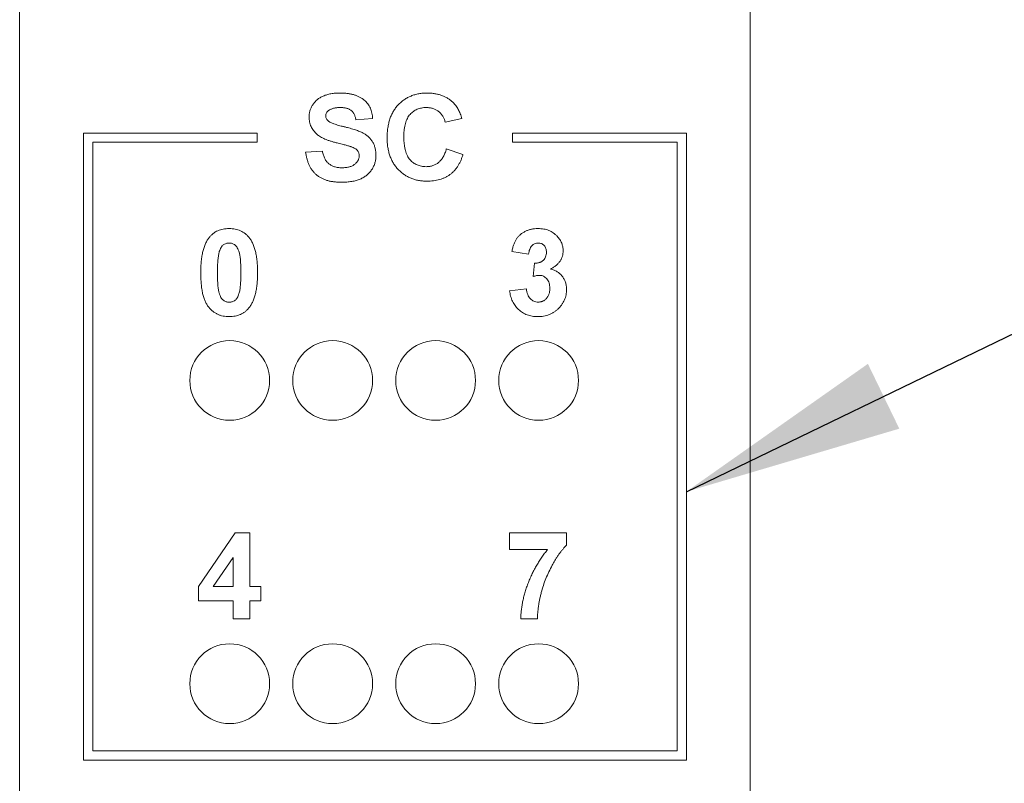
# Paper-space layout 'Sheet2' of a CAD drawing. Header units: inches. Extents: x 1 to 35, y 0.9 to 23.2.
# Tile 26 of 31: x 24.499 to 25.56, y 12.92 to 13.743. Entities that reach past the tile are written whole.
import ezdxf

# ---------------------------------------------------------------- set-up
doc = ezdxf.new("R2010")
doc.units = ezdxf.units.IN
doc.header["$MEASUREMENT"] = 0
doc.dimstyles.new('SLDDIMSTYLE13', dxfattribs={"dimtxt": 0, "dimasz": 0.23622, "dimexe": 0, "dimexo": 0.0625, "dimgap": 0, "dimtad": 0, "dimtih": 1, "dimtoh": 1, "dimdec": 0, "dimrnd": 1e-09, "dimzin": 0, "dimdsep": 46, "dimtxsty": 'Standard', "dimsah": 1, "dimcen": 0.09, "dimadec": 0, "dimazin": 0, "dimtfac": 0.23622, "dimtdec": 0, "dimtofl": 0, "dimtmove": 0, "dimatfit": 3, "dimfxl": 1, "dimfrac": 2, "dimtolj": 1, "dimtzin": 0, "dimarcsym": 0})

psp = doc.layouts.new('Sheet2')

# ---------------------------------------------------------------- linework, layer by layer
at = {"color": 7, "linetype": 'Continuous', "lineweight": 0}
for p, q in [((24.499, 17.5528), (24.499, 8.2851)), ((25.2864, 8.2851), (25.2864, 17.5528)), ((24.8795, 13.6363), (24.8615, 13.6351)), ((24.9757, 13.6363), (24.9577, 13.6326)), ((24.7552, 13.6208), (24.5677, 13.6208)), ((24.5677, 13.6208), (24.5677, 12.9446)), ((24.7552, 13.6108), (24.7552, 13.6208)), ((25.2177, 13.6208), (25.0302, 13.6208)), ((25.0302, 13.6208), (25.0302, 13.6108)), ((25.2177, 12.9446), (25.2177, 13.6208)), ((24.5777, 12.9546), (24.5777, 13.6108)), ((24.5777, 13.6108), (24.7552, 13.6108)), ((25.0302, 13.6108), (25.2077, 13.6108)), ((25.2077, 13.6108), (25.2077, 12.9546)), ((24.8073, 13.6002), (24.8254, 13.6014)), ((24.9589, 13.6038), (24.9769, 13.5978)), ((25.0476, 13.4902), (25.0296, 13.4929)), ((25.0524, 13.466), (25.0541, 13.4805)), ((25.0272, 13.4507), (25.0452, 13.4529)), ((24.6918, 13.1318), (24.7314, 13.1896)), ((24.7314, 13.1896), (24.7471, 13.1896)), ((24.7471, 13.1896), (24.7471, 13.1319)), ((25.0272, 13.1896), (25.0885, 13.1896)), ((25.0272, 13.1716), (25.0272, 13.1896)), ((25.0885, 13.1896), (25.0885, 13.1764)), ((24.729, 13.1631), (24.7076, 13.1319)), ((24.729, 13.1319), (24.729, 13.1631)), ((25.0681, 13.1716), (25.0272, 13.1716)), ((24.6918, 13.1163), (24.6918, 13.1318)), ((24.7076, 13.1319), (24.729, 13.1319)), ((24.7471, 13.1319), (24.7591, 13.1319)), ((24.7591, 13.1319), (24.7591, 13.1163)), ((24.729, 13.1163), (24.6918, 13.1163)), ((24.729, 13.097), (24.729, 13.1163)), ((24.7591, 13.1163), (24.7471, 13.1163)), ((24.7471, 13.1163), (24.7471, 13.097)), ((24.7471, 13.097), (24.729, 13.097)), ((25.0572, 13.097), (25.0392, 13.097)), ((25.2077, 12.9546), (24.5777, 12.9546)), ((24.5677, 12.9446), (25.2177, 12.9446))]:
    psp.add_line(p, q, dxfattribs=at)
for centre in [(24.7254, 13.354), (24.8364, 13.354), (24.9474, 13.354), (25.0584, 13.354), (24.7254, 13.027), (24.8364, 13.027), (24.9474, 13.027), (25.0584, 13.027)]:
    psp.add_circle(centre, 0.043, dxfattribs=at)
for points, knots in [([(24.811, 13.638), (24.811, 13.6392), (24.8111, 13.6415), (24.8119, 13.6449), (24.8131, 13.6482), (24.8146, 13.6508), (24.816, 13.6528), (24.8171, 13.6542), (24.8184, 13.6555), (24.8198, 13.6567), (24.8212, 13.6579), (24.8228, 13.6589), (24.8245, 13.6599), (24.827, 13.661), (24.8303, 13.6622), (24.8347, 13.6632), (24.8394, 13.6638), (24.8427, 13.6639), (24.8444, 13.6639)], [0, 0, 0, 0, 0.073366, 0.14631, 0.21956, 0.295333, 0.333964, 0.372208, 0.41054, 0.449504, 0.488434, 0.528485, 0.569753, 0.611695, 0.699537, 0.792999, 0.892705, 1, 1, 1, 1]), ([(24.8444, 13.6639), (24.8458, 13.6639), (24.8485, 13.6639), (24.8524, 13.6635), (24.8561, 13.6629), (24.8595, 13.6621), (24.8626, 13.661), (24.8654, 13.6597), (24.8681, 13.6582), (24.8704, 13.6564), (24.8724, 13.6545), (24.8742, 13.6523), (24.8758, 13.65), (24.8771, 13.6476), (24.8781, 13.645), (24.8788, 13.6422), (24.8793, 13.6393), (24.8794, 13.6373), (24.8795, 13.6363)], [0, 0, 0, 0, 0.08282, 0.161084, 0.23435, 0.303453, 0.368554, 0.430806, 0.490159, 0.547891, 0.604075, 0.659129, 0.713948, 0.768331, 0.823595, 0.880408, 0.93902, 1, 1, 1, 1]), ([(24.8951, 13.6156), (24.8952, 13.6175), (24.8952, 13.6211), (24.8958, 13.6263), (24.8967, 13.6313), (24.898, 13.6359), (24.8997, 13.6403), (24.9018, 13.6443), (24.9042, 13.6479), (24.907, 13.6513), (24.9101, 13.6542), (24.9135, 13.6568), (24.9171, 13.659), (24.9209, 13.6608), (24.925, 13.6622), (24.9293, 13.6632), (24.9339, 13.6638), (24.937, 13.6639), (24.9386, 13.6639)], [0, 0, 0, 0, 0.075786, 0.147846, 0.216051, 0.281499, 0.344129, 0.405245, 0.464861, 0.524261, 0.582904, 0.640381, 0.697345, 0.754697, 0.813123, 0.873021, 0.935199, 1, 1, 1, 1]), ([(24.9386, 13.6639), (24.9399, 13.6639), (24.9427, 13.6638), (24.9466, 13.6633), (24.9504, 13.6625), (24.954, 13.6614), (24.9574, 13.66), (24.9605, 13.6582), (24.9635, 13.6561), (24.9653, 13.6545), (24.9662, 13.6537)], [0, 0, 0, 0, 0.137322, 0.269237, 0.396245, 0.519357, 0.640091, 0.759611, 0.878985, 1, 1, 1, 1]), ([(24.9662, 13.6537), (24.9667, 13.6531), (24.9678, 13.6521), (24.9692, 13.6503), (24.9706, 13.6484), (24.9718, 13.6463), (24.9729, 13.644), (24.974, 13.6416), (24.9749, 13.639), (24.9754, 13.6372), (24.9757, 13.6363)], [0, 0, 0, 0, 0.110665, 0.22393, 0.340378, 0.462188, 0.5879, 0.719301, 0.855952, 1, 1, 1, 1]), ([(24.8319, 13.645), (24.8315, 13.6446), (24.8306, 13.6439), (24.8297, 13.6425), (24.8291, 13.6409), (24.829, 13.6398), (24.829, 13.6393)], [0, 0, 0, 0, 0.259464, 0.502502, 0.744885, 1, 1, 1, 1]), ([(24.829, 13.6393), (24.829, 13.6387), (24.8291, 13.6377), (24.8297, 13.6362), (24.8305, 13.6348), (24.8313, 13.6341), (24.8318, 13.6337)], [0, 0, 0, 0, 0.246345, 0.485261, 0.731951, 1, 1, 1, 1]), ([(24.8446, 13.6483), (24.844, 13.6483), (24.8427, 13.6482), (24.8408, 13.6481), (24.8391, 13.6478), (24.8374, 13.6475), (24.8359, 13.647), (24.8345, 13.6464), (24.8331, 13.6458), (24.8323, 13.6452), (24.8319, 13.645)], [0, 0, 0, 0, 0.148335, 0.288592, 0.421401, 0.547152, 0.666859, 0.782766, 0.892668, 1, 1, 1, 1]), ([(24.8615, 13.6351), (24.8614, 13.6356), (24.8612, 13.6367), (24.8607, 13.6383), (24.8602, 13.6398), (24.8596, 13.6411), (24.8589, 13.6423), (24.8582, 13.6434), (24.8573, 13.6444), (24.8564, 13.6452), (24.8553, 13.6459), (24.8541, 13.6466), (24.8529, 13.6471), (24.8514, 13.6475), (24.8499, 13.6479), (24.8482, 13.6481), (24.8465, 13.6482), (24.8452, 13.6483), (24.8446, 13.6483)], [0, 0, 0, 0, 0.071928, 0.140181, 0.204867, 0.264864, 0.323478, 0.378504, 0.431806, 0.484523, 0.536913, 0.592328, 0.649959, 0.711437, 0.77723, 0.846942, 0.920813, 1, 1, 1, 1]), ([(24.9373, 13.6483), (24.9364, 13.6483), (24.9347, 13.6482), (24.9322, 13.6478), (24.9298, 13.6473), (24.9276, 13.6465), (24.9254, 13.6454), (24.9234, 13.6442), (24.9216, 13.6427), (24.9198, 13.6409), (24.9182, 13.6389), (24.9169, 13.6366), (24.9157, 13.634), (24.9148, 13.6312), (24.9141, 13.628), (24.9135, 13.6246), (24.9132, 13.6209), (24.9132, 13.6183), (24.9132, 13.617)], [0, 0, 0, 0, 0.058637, 0.114442, 0.169048, 0.221995, 0.274768, 0.326889, 0.380477, 0.434921, 0.491257, 0.55039, 0.612762, 0.67972, 0.751074, 0.828129, 0.911253, 1, 1, 1, 1]), ([(24.9577, 13.6326), (24.9575, 13.6332), (24.9572, 13.6344), (24.9566, 13.6361), (24.9559, 13.6377), (24.955, 13.6391), (24.9541, 13.6405), (24.953, 13.6418), (24.9518, 13.643), (24.9505, 13.6441), (24.9491, 13.6451), (24.9477, 13.646), (24.9461, 13.6467), (24.9445, 13.6473), (24.9428, 13.6477), (24.941, 13.648), (24.9392, 13.6483), (24.9379, 13.6483), (24.9373, 13.6483)], [0, 0, 0, 0, 0.065702, 0.129415, 0.191523, 0.252186, 0.31235, 0.372124, 0.433096, 0.493819, 0.554747, 0.61575, 0.676633, 0.738217, 0.801142, 0.865493, 0.931257, 1, 1, 1, 1]), ([(24.8196, 13.6193), (24.8189, 13.62), (24.8176, 13.6212), (24.8158, 13.6233), (24.8143, 13.6255), (24.8131, 13.6278), (24.8121, 13.6302), (24.8115, 13.6327), (24.811, 13.6353), (24.811, 13.6371), (24.811, 13.638)], [0, 0, 0, 0, 0.133054, 0.260864, 0.384835, 0.506941, 0.627504, 0.749214, 0.872651, 1, 1, 1, 1]), ([(24.8318, 13.6337), (24.8321, 13.6334), (24.8329, 13.6328), (24.8343, 13.6321), (24.8359, 13.6314), (24.8379, 13.6306), (24.8402, 13.6298), (24.8429, 13.629), (24.8458, 13.6283), (24.849, 13.6275), (24.8522, 13.6267), (24.8553, 13.6259), (24.8582, 13.6251), (24.8608, 13.6242), (24.8632, 13.6234), (24.8654, 13.6225), (24.8674, 13.6217), (24.8697, 13.6205), (24.8723, 13.619), (24.875, 13.6167), (24.8774, 13.6142), (24.8791, 13.6118), (24.8803, 13.6098), (24.8811, 13.6081), (24.8817, 13.6064), (24.8822, 13.6046), (24.8826, 13.6027), (24.8829, 13.6007), (24.8831, 13.5986), (24.8831, 13.5972), (24.8831, 13.5965)], [0, 0, 0, 0, 0.018438, 0.041005, 0.067459, 0.098272, 0.13351, 0.172877, 0.216939, 0.265268, 0.314388, 0.360423, 0.403324, 0.443192, 0.480233, 0.513965, 0.544936, 0.573065, 0.625373, 0.676057, 0.72611, 0.776442, 0.801932, 0.827893, 0.854484, 0.881856, 0.909824, 0.938619, 0.968811, 1, 1, 1, 1]), ([(24.8411, 13.6101), (24.8398, 13.6104), (24.8375, 13.611), (24.8341, 13.6121), (24.8309, 13.6131), (24.8281, 13.6142), (24.8256, 13.6154), (24.8233, 13.6166), (24.8213, 13.6179), (24.8202, 13.6189), (24.8196, 13.6193)], [0, 0, 0, 0, 0.161728, 0.312029, 0.452186, 0.580902, 0.699868, 0.809232, 0.908458, 1, 1, 1, 1]), ([(24.8563, 13.606), (24.856, 13.6061), (24.8552, 13.6064), (24.854, 13.6067), (24.8525, 13.6072), (24.8507, 13.6077), (24.8487, 13.6082), (24.8464, 13.6088), (24.8438, 13.6094), (24.842, 13.6099), (24.8411, 13.6101)], [0, 0, 0, 0, 0.065228, 0.145969, 0.245215, 0.361498, 0.495676, 0.646055, 0.814352, 1, 1, 1, 1]), ([(24.9379, 13.5689), (24.9364, 13.5689), (24.9334, 13.569), (24.929, 13.5696), (24.9248, 13.5706), (24.9209, 13.572), (24.9171, 13.5737), (24.9136, 13.5759), (24.9102, 13.5785), (24.9071, 13.5814), (24.9043, 13.5846), (24.9018, 13.5882), (24.8998, 13.5921), (24.8981, 13.5962), (24.8967, 13.6007), (24.8958, 13.6054), (24.8952, 13.6104), (24.8952, 13.6138), (24.8951, 13.6156)], [0, 0, 0, 0, 0.064071, 0.12603, 0.185842, 0.244327, 0.302307, 0.360366, 0.419011, 0.479023, 0.539545, 0.599977, 0.661267, 0.723644, 0.788242, 0.855666, 0.925925, 1, 1, 1, 1]), ([(24.9132, 13.617), (24.9132, 13.6156), (24.9132, 13.6129), (24.9135, 13.6089), (24.9141, 13.6053), (24.9148, 13.602), (24.9157, 13.5991), (24.9169, 13.5964), (24.9182, 13.594), (24.9198, 13.592), (24.9215, 13.5902), (24.9234, 13.5887), (24.9254, 13.5874), (24.9275, 13.5864), (24.9297, 13.5856), (24.9321, 13.585), (24.9346, 13.5846), (24.9363, 13.5846), (24.9372, 13.5845)], [0, 0, 0, 0, 0.09221, 0.177674, 0.256759, 0.330211, 0.397713, 0.460651, 0.519748, 0.575226, 0.628818, 0.681222, 0.73247, 0.78377, 0.835607, 0.888367, 0.943002, 1, 1, 1, 1]), ([(24.8458, 13.5677), (24.8444, 13.5677), (24.8416, 13.5678), (24.8375, 13.5682), (24.8337, 13.5688), (24.8302, 13.5697), (24.8269, 13.5709), (24.8239, 13.5723), (24.8211, 13.574), (24.8186, 13.576), (24.8164, 13.5782), (24.8143, 13.5806), (24.8126, 13.5833), (24.811, 13.5862), (24.8097, 13.5894), (24.8087, 13.5928), (24.8079, 13.5964), (24.8075, 13.5989), (24.8073, 13.6002)], [0, 0, 0, 0, 0.076134, 0.148234, 0.216273, 0.28071, 0.342474, 0.401595, 0.458664, 0.515015, 0.570953, 0.626891, 0.683729, 0.741805, 0.802113, 0.865131, 0.930801, 1, 1, 1, 1]), ([(24.8254, 13.6014), (24.8255, 13.6006), (24.8258, 13.5992), (24.8264, 13.5971), (24.8271, 13.5951), (24.8279, 13.5933), (24.8288, 13.5917), (24.8299, 13.5902), (24.831, 13.5889), (24.8322, 13.5877), (24.8336, 13.5867), (24.8351, 13.5858), (24.8367, 13.585), (24.8384, 13.5844), (24.8402, 13.5839), (24.8421, 13.5836), (24.8442, 13.5834), (24.8456, 13.5834), (24.8463, 13.5833)], [0, 0, 0, 0, 0.075292, 0.146251, 0.213476, 0.277529, 0.338563, 0.39769, 0.454321, 0.509943, 0.565596, 0.62206, 0.679209, 0.73809, 0.799024, 0.863251, 0.929933, 1, 1, 1, 1]), ([(24.8651, 13.5963), (24.8651, 13.5968), (24.865, 13.5979), (24.8646, 13.5994), (24.864, 13.6008), (24.8631, 13.602), (24.8619, 13.6032), (24.8604, 13.6042), (24.8585, 13.6052), (24.857, 13.6057), (24.8563, 13.606)], [0, 0, 0, 0, 0.113082, 0.221228, 0.325789, 0.43255, 0.547048, 0.677729, 0.828484, 1, 1, 1, 1]), ([(24.9372, 13.5845), (24.9378, 13.5846), (24.9391, 13.5846), (24.941, 13.5848), (24.9428, 13.5852), (24.9445, 13.5857), (24.9462, 13.5863), (24.9478, 13.5871), (24.9493, 13.5881), (24.9508, 13.5892), (24.9521, 13.5904), (24.9534, 13.5918), (24.9546, 13.5934), (24.9556, 13.5952), (24.9566, 13.5971), (24.9575, 13.5992), (24.9583, 13.6014), (24.9587, 13.603), (24.9589, 13.6038)], [0, 0, 0, 0, 0.061261, 0.120461, 0.178741, 0.235724, 0.291792, 0.348406, 0.404979, 0.462271, 0.52076, 0.580529, 0.642578, 0.707405, 0.77492, 0.84633, 0.921134, 1, 1, 1, 1]), ([(24.9769, 13.5978), (24.9765, 13.5966), (24.9758, 13.5943), (24.9745, 13.591), (24.973, 13.5879), (24.9714, 13.585), (24.9695, 13.5824), (24.9675, 13.58), (24.9653, 13.5779), (24.9629, 13.576), (24.9603, 13.5743), (24.9576, 13.5729), (24.9547, 13.5716), (24.9517, 13.5706), (24.9485, 13.5699), (24.9451, 13.5693), (24.9416, 13.569), (24.9392, 13.5689), (24.9379, 13.5689)], [0, 0, 0, 0, 0.070421, 0.137906, 0.202919, 0.265189, 0.325701, 0.384597, 0.442551, 0.500087, 0.557698, 0.615879, 0.675107, 0.735498, 0.798235, 0.862843, 0.929778, 1, 1, 1, 1]), ([(24.8831, 13.5965), (24.8831, 13.5958), (24.8831, 13.5945), (24.8828, 13.5925), (24.8825, 13.5906), (24.882, 13.5887), (24.8814, 13.5869), (24.8806, 13.585), (24.8797, 13.5832), (24.8787, 13.5815), (24.8775, 13.5798), (24.8762, 13.5782), (24.8748, 13.5767), (24.8733, 13.5754), (24.8716, 13.5742), (24.8699, 13.573), (24.868, 13.572), (24.8661, 13.5711), (24.864, 13.5703), (24.8617, 13.5696), (24.8594, 13.569), (24.8569, 13.5685), (24.8543, 13.5682), (24.8516, 13.5679), (24.8487, 13.5677), (24.8468, 13.5677), (24.8458, 13.5677)], [0, 0, 0, 0, 0.037528, 0.074527, 0.111171, 0.147726, 0.184759, 0.221879, 0.259536, 0.298246, 0.336911, 0.375369, 0.413408, 0.451749, 0.490383, 0.529731, 0.569628, 0.610473, 0.65246, 0.696211, 0.741774, 0.789371, 0.838704, 0.890242, 0.944092, 1, 1, 1, 1]), ([(24.8463, 13.5833), (24.847, 13.5834), (24.8485, 13.5834), (24.8506, 13.5836), (24.8526, 13.5839), (24.8544, 13.5843), (24.8561, 13.5848), (24.8577, 13.5855), (24.8591, 13.5863), (24.8603, 13.5872), (24.8614, 13.5882), (24.8624, 13.5892), (24.8632, 13.5903), (24.8639, 13.5914), (24.8644, 13.5926), (24.8648, 13.5938), (24.865, 13.595), (24.8651, 13.5959), (24.8651, 13.5963)], [0, 0, 0, 0, 0.088627, 0.172384, 0.250803, 0.324407, 0.39422, 0.460047, 0.52287, 0.584156, 0.642712, 0.697553, 0.750717, 0.801367, 0.851595, 0.900179, 0.949707, 1, 1, 1, 1]), ([(24.7034, 13.5083), (24.7041, 13.509), (24.7054, 13.5106), (24.7076, 13.5125), (24.71, 13.5142), (24.7126, 13.5155), (24.7154, 13.5166), (24.7184, 13.5173), (24.7215, 13.5177), (24.7237, 13.5178), (24.7248, 13.5178)], [0, 0, 0, 0, 0.123958, 0.2447, 0.363941, 0.484152, 0.605999, 0.731306, 0.862758, 1, 1, 1, 1]), ([(24.7248, 13.5178), (24.7259, 13.5178), (24.7281, 13.5177), (24.7313, 13.5173), (24.7343, 13.5165), (24.7371, 13.5155), (24.7397, 13.5141), (24.7421, 13.5124), (24.7443, 13.5105), (24.7456, 13.5089), (24.7463, 13.5082)], [0, 0, 0, 0, 0.137323, 0.267352, 0.392965, 0.51492, 0.6342, 0.754352, 0.875575, 1, 1, 1, 1]), ([(25.0296, 13.4929), (25.0299, 13.4942), (25.0304, 13.4969), (25.0316, 13.5006), (25.033, 13.5038), (25.0345, 13.5067), (25.0365, 13.5092), (25.0387, 13.5114), (25.0413, 13.5133), (25.0441, 13.5149), (25.0473, 13.5162), (25.0506, 13.5171), (25.0541, 13.5177), (25.0565, 13.5178), (25.0578, 13.5178)], [0, 0, 0, 0, 0.101736, 0.194745, 0.279284, 0.357067, 0.430998, 0.505863, 0.582144, 0.661554, 0.743307, 0.825965, 0.911206, 1, 1, 1, 1]), ([(25.0578, 13.5178), (25.0588, 13.5178), (25.0609, 13.5177), (25.0639, 13.5173), (25.0667, 13.5167), (25.0694, 13.5158), (25.0719, 13.5146), (25.0743, 13.5131), (25.0765, 13.5114), (25.0778, 13.5101), (25.0785, 13.5094)], [0, 0, 0, 0, 0.137122, 0.267912, 0.393523, 0.516024, 0.636775, 0.75693, 0.877163, 1, 1, 1, 1]), ([(24.6942, 13.4705), (24.6942, 13.4715), (24.6942, 13.4737), (24.6943, 13.4768), (24.6945, 13.4798), (24.6947, 13.4826), (24.695, 13.4854), (24.6954, 13.4881), (24.6959, 13.4906), (24.6965, 13.493), (24.6971, 13.4953), (24.6978, 13.4975), (24.6985, 13.4996), (24.6994, 13.5016), (24.7003, 13.5034), (24.7012, 13.5052), (24.7023, 13.5068), (24.7031, 13.5078), (24.7034, 13.5083)], [0, 0, 0, 0, 0.081529, 0.159787, 0.235743, 0.308564, 0.379174, 0.446742, 0.511904, 0.574573, 0.634354, 0.692516, 0.748439, 0.802149, 0.853871, 0.90396, 0.952602, 1, 1, 1, 1]), ([(24.7248, 13.5022), (24.7243, 13.5022), (24.7231, 13.5021), (24.7215, 13.5017), (24.7199, 13.5011), (24.7185, 13.5002), (24.7171, 13.499), (24.716, 13.4973), (24.715, 13.4953), (24.7145, 13.4938), (24.7142, 13.493)], [0, 0, 0, 0, 0.112424, 0.2223849, 0.3301224, 0.4412432, 0.558075, 0.6869486, 0.8340327, 1, 1, 1, 1]), ([(24.7375, 13.4703), (24.7375, 13.4716), (24.7375, 13.474), (24.7373, 13.4775), (24.7372, 13.4807), (24.737, 13.4836), (24.7368, 13.4862), (24.7365, 13.4885), (24.7361, 13.4905), (24.7356, 13.4926), (24.7348, 13.4948), (24.7337, 13.4971), (24.7325, 13.4989), (24.7312, 13.5002), (24.7297, 13.5011), (24.7282, 13.5017), (24.7265, 13.5021), (24.7254, 13.5022), (24.7248, 13.5022)], [0, 0, 0, 0, 0.1006941, 0.1930289, 0.2775039, 0.3537108, 0.4221281, 0.4824394, 0.5346227, 0.5795179, 0.6553868, 0.7205148, 0.7762383, 0.8240659, 0.8681727, 0.9108877, 0.9549504, 1, 1, 1, 1]), ([(24.7463, 13.5082), (24.7467, 13.5077), (24.7474, 13.5067), (24.7485, 13.5051), (24.7495, 13.5034), (24.7503, 13.5015), (24.7512, 13.4995), (24.7519, 13.4975), (24.7526, 13.4953), (24.7532, 13.493), (24.7537, 13.4905), (24.7542, 13.488), (24.7546, 13.4853), (24.7549, 13.4825), (24.7552, 13.4796), (24.7554, 13.4766), (24.7555, 13.4735), (24.7555, 13.4714), (24.7555, 13.4703)], [0, 0, 0, 0, 0.046673, 0.095251, 0.144862, 0.19631, 0.249763, 0.305775, 0.363267, 0.423548, 0.486033, 0.551487, 0.619434, 0.689951, 0.763148, 0.839004, 0.918105, 1, 1, 1, 1]), ([(25.0579, 13.5022), (25.0573, 13.5021), (25.056, 13.5021), (25.0541, 13.5015), (25.0525, 13.5005), (25.051, 13.4991), (25.0497, 13.4974), (25.0487, 13.4953), (25.048, 13.4928), (25.0477, 13.4911), (25.0476, 13.4902)], [0, 0, 0, 0, 0.111217, 0.218614, 0.327925, 0.442079, 0.564168, 0.695394, 0.839924, 1, 1, 1, 1]), ([(25.0668, 13.4922), (25.0668, 13.4929), (25.0668, 13.4943), (25.0663, 13.4963), (25.0655, 13.498), (25.0645, 13.4995), (25.0631, 13.5007), (25.0616, 13.5016), (25.0598, 13.5021), (25.0586, 13.5022), (25.0579, 13.5022)], [0, 0, 0, 0, 0.143314, 0.274795, 0.398879, 0.519988, 0.637067, 0.752263, 0.871462, 1, 1, 1, 1]), ([(25.0785, 13.5094), (25.079, 13.5088), (25.08, 13.5077), (25.0813, 13.5059), (25.0824, 13.504), (25.0833, 13.502), (25.084, 13.5), (25.0845, 13.498), (25.0848, 13.4959), (25.0849, 13.4945), (25.0849, 13.4938)], [0, 0, 0, 0, 0.133198, 0.26308, 0.387661, 0.511507, 0.632386, 0.753259, 0.876102, 1, 1, 1, 1]), ([(24.7142, 13.493), (24.714, 13.4924), (24.7137, 13.4911), (24.7133, 13.4889), (24.713, 13.4865), (24.7127, 13.4838), (24.7125, 13.4809), (24.7123, 13.4776), (24.7122, 13.474), (24.7122, 13.4716), (24.7122, 13.4703)], [0, 0, 0, 0, 0.082373, 0.177042, 0.283337, 0.402395, 0.532698, 0.675936, 0.831413, 1, 1, 1, 1]), ([(25.0541, 13.4805), (25.0546, 13.4805), (25.0556, 13.4805), (25.057, 13.4806), (25.0583, 13.4808), (25.0596, 13.4812), (25.0607, 13.4816), (25.0618, 13.4822), (25.0627, 13.4828), (25.0639, 13.4838), (25.0651, 13.4853), (25.0661, 13.4874), (25.0667, 13.4897), (25.0668, 13.4913), (25.0668, 13.4922)], [0, 0, 0, 0, 0.076419, 0.14829, 0.217074, 0.281501, 0.343775, 0.403169, 0.462254, 0.520485, 0.635212, 0.750135, 0.870616, 1, 1, 1, 1]), ([(25.0849, 13.4938), (25.0849, 13.4928), (25.0848, 13.4908), (25.0841, 13.4879), (25.083, 13.4852), (25.0816, 13.4826), (25.0796, 13.4802), (25.0773, 13.478), (25.0745, 13.4759), (25.0725, 13.4747), (25.0714, 13.4741)], [0, 0, 0, 0, 0.119696, 0.235944, 0.350562, 0.467574, 0.588679, 0.716432, 0.853314, 1, 1, 1, 1]), ([(24.7248, 13.4228), (24.7237, 13.4228), (24.7215, 13.4229), (24.7183, 13.4234), (24.7152, 13.4242), (24.7124, 13.4254), (24.7096, 13.4268), (24.7071, 13.4287), (24.7047, 13.4308), (24.7029, 13.4328), (24.7016, 13.4346), (24.7006, 13.4361), (24.6997, 13.4378), (24.6989, 13.4395), (24.6981, 13.4414), (24.6974, 13.4434), (24.6968, 13.4455), (24.6962, 13.4478), (24.6958, 13.4502), (24.6953, 13.4527), (24.695, 13.4554), (24.6947, 13.4581), (24.6945, 13.461), (24.6943, 13.4641), (24.6942, 13.4672), (24.6942, 13.4694), (24.6942, 13.4705)], [0, 0, 0, 0, 0.052415, 0.102709, 0.151444, 0.199614, 0.247251, 0.295696, 0.344975, 0.396124, 0.422679, 0.450179, 0.479237, 0.509202, 0.540809, 0.573919, 0.608347, 0.644521, 0.682719, 0.72248, 0.763798, 0.807333, 0.852507, 0.899665, 0.948818, 1, 1, 1, 1]), ([(24.7122, 13.4703), (24.7122, 13.469), (24.7122, 13.4665), (24.7123, 13.463), (24.7125, 13.4598), (24.7126, 13.4569), (24.7129, 13.4544), (24.7132, 13.4521), (24.7136, 13.4501), (24.7141, 13.448), (24.7149, 13.4458), (24.7159, 13.4435), (24.7171, 13.4417), (24.7185, 13.4404), (24.72, 13.4395), (24.7215, 13.4389), (24.7231, 13.4385), (24.7243, 13.4385), (24.7248, 13.4384)], [0, 0, 0, 0, 0.100859, 0.19333, 0.277468, 0.353764, 0.422339, 0.48219, 0.534548, 0.579393, 0.65585, 0.721297, 0.776423, 0.823986, 0.867906, 0.911336, 0.954878, 1, 1, 1, 1]), ([(24.7354, 13.4477), (24.7356, 13.4483), (24.736, 13.4496), (24.7364, 13.4517), (24.7367, 13.4541), (24.737, 13.4567), (24.7372, 13.4597), (24.7373, 13.463), (24.7374, 13.4665), (24.7374, 13.469), (24.7375, 13.4703)], [0, 0, 0, 0, 0.082643, 0.176812, 0.282638, 0.401264, 0.531994, 0.675701, 0.831686, 1, 1, 1, 1]), ([(24.7555, 13.4703), (24.7555, 13.4692), (24.7555, 13.4671), (24.7554, 13.4639), (24.7552, 13.4609), (24.7549, 13.458), (24.7546, 13.4553), (24.7542, 13.4526), (24.7537, 13.4501), (24.7532, 13.4476), (24.7526, 13.4453), (24.7519, 13.4431), (24.7511, 13.441), (24.7503, 13.439), (24.7494, 13.4372), (24.7484, 13.4355), (24.7474, 13.4338), (24.7466, 13.4328), (24.7462, 13.4323)], [0, 0, 0, 0, 0.0817742, 0.1602856, 0.2360294, 0.3091179, 0.3795303, 0.4473768, 0.5123574, 0.5747492, 0.6349414, 0.6929409, 0.7487078, 0.8027019, 0.8542795, 0.9042287, 0.9527348, 1, 1, 1, 1]), ([(25.0714, 13.4741), (25.072, 13.4739), (25.0733, 13.4736), (25.0751, 13.473), (25.0768, 13.4722), (25.0784, 13.4713), (25.0799, 13.4703), (25.0813, 13.4691), (25.0826, 13.4678), (25.0839, 13.4664), (25.0849, 13.4649), (25.0859, 13.4633), (25.0867, 13.4616), (25.0874, 13.4599), (25.0879, 13.4581), (25.0883, 13.4561), (25.0884, 13.4542), (25.0885, 13.4528), (25.0885, 13.4521)], [0, 0, 0, 0, 0.0648425, 0.1281618, 0.1893956, 0.2503287, 0.3103382, 0.3708384, 0.4310697, 0.4927751, 0.554715, 0.6163451, 0.6775315, 0.739312, 0.801913, 0.8659275, 0.9321853, 1, 1, 1, 1]), ([(25.0596, 13.4673), (25.0591, 13.4673), (25.058, 13.4673), (25.0562, 13.467), (25.0544, 13.4666), (25.0531, 13.4662), (25.0524, 13.466)], [0, 0, 0, 0, 0.213631, 0.452876, 0.713603, 1, 1, 1, 1]), ([(25.0705, 13.4533), (25.0704, 13.4543), (25.0703, 13.4563), (25.0698, 13.459), (25.0688, 13.4615), (25.0674, 13.4635), (25.0657, 13.4652), (25.0638, 13.4664), (25.0618, 13.4672), (25.0603, 13.4673), (25.0596, 13.4673)], [0, 0, 0, 0, 0.155197, 0.295127, 0.426734, 0.551889, 0.670787, 0.780663, 0.889114, 1, 1, 1, 1]), ([(25.0575, 13.4228), (25.0565, 13.4228), (25.0545, 13.4229), (25.0515, 13.4233), (25.0487, 13.4239), (25.046, 13.4247), (25.0435, 13.4258), (25.0411, 13.4271), (25.0388, 13.4287), (25.0367, 13.4305), (25.0347, 13.4325), (25.033, 13.4346), (25.0315, 13.4369), (25.0302, 13.4394), (25.0291, 13.442), (25.0282, 13.4448), (25.0275, 13.4476), (25.0273, 13.4496), (25.0272, 13.4507)], [0, 0, 0, 0, 0.067343, 0.132277, 0.195197, 0.256574, 0.317238, 0.37731, 0.43789, 0.499107, 0.560418, 0.621221, 0.681682, 0.742641, 0.804445, 0.867644, 0.932445, 1, 1, 1, 1]), ([(25.0452, 13.4529), (25.0454, 13.4518), (25.0457, 13.4497), (25.0466, 13.4467), (25.0478, 13.4442), (25.0494, 13.4422), (25.0512, 13.4405), (25.0533, 13.4393), (25.0555, 13.4386), (25.0571, 13.4385), (25.0579, 13.4384)], [0, 0, 0, 0, 0.158308, 0.300491, 0.430954, 0.552973, 0.668508, 0.778928, 0.886889, 1, 1, 1, 1]), ([(25.0885, 13.4521), (25.0885, 13.4511), (25.0884, 13.4492), (25.088, 13.4463), (25.0873, 13.4435), (25.0863, 13.4408), (25.0851, 13.4383), (25.0835, 13.4358), (25.0817, 13.4335), (25.0796, 13.4313), (25.0774, 13.4294), (25.0749, 13.4276), (25.0724, 13.4261), (25.0697, 13.4249), (25.0668, 13.424), (25.0638, 13.4233), (25.0607, 13.4229), (25.0586, 13.4228), (25.0575, 13.4228)], [0, 0, 0, 0, 0.062903, 0.124053, 0.183965, 0.243226, 0.302792, 0.362995, 0.424663, 0.488405, 0.552541, 0.615074, 0.677382, 0.739303, 0.80217, 0.865832, 0.931964, 1, 1, 1, 1]), ([(25.0579, 13.4384), (25.0583, 13.4385), (25.0592, 13.4385), (25.0604, 13.4387), (25.0616, 13.439), (25.0628, 13.4394), (25.0639, 13.44), (25.0649, 13.4407), (25.0659, 13.4415), (25.0669, 13.4425), (25.0677, 13.4435), (25.0684, 13.4446), (25.0691, 13.4459), (25.0696, 13.4472), (25.07, 13.4486), (25.0703, 13.4501), (25.0704, 13.4517), (25.0704, 13.4528), (25.0705, 13.4533)], [0, 0, 0, 0, 0.05948, 0.11782, 0.174849, 0.230993, 0.28763, 0.344241, 0.402904, 0.463801, 0.525671, 0.5873, 0.650474, 0.715088, 0.782163, 0.851414, 0.924169, 1, 1, 1, 1]), ([(24.7248, 13.4384), (24.7254, 13.4385), (24.7265, 13.4385), (24.7282, 13.4389), (24.7297, 13.4395), (24.7312, 13.4404), (24.7326, 13.4417), (24.7337, 13.4433), (24.7347, 13.4453), (24.7352, 13.4468), (24.7354, 13.4477)], [0, 0, 0, 0, 0.1136385, 0.2223862, 0.3312524, 0.4413104, 0.5581281, 0.6869863, 0.8340527, 1, 1, 1, 1]), ([(24.7462, 13.4323), (24.7456, 13.4316), (24.7443, 13.4301), (24.742, 13.4281), (24.7396, 13.4265), (24.737, 13.4251), (24.7343, 13.4241), (24.7313, 13.4234), (24.7281, 13.4229), (24.7259, 13.4228), (24.7248, 13.4228)], [0, 0, 0, 0, 0.123954, 0.244691, 0.363928, 0.483447, 0.606014, 0.731315, 0.862763, 1, 1, 1, 1]), ([(25.0885, 13.1764), (25.0879, 13.1757), (25.0865, 13.1744), (25.0847, 13.1722), (25.0827, 13.1698), (25.0808, 13.1672), (25.0789, 13.1645), (25.077, 13.1615), (25.0751, 13.1583), (25.0724, 13.1537), (25.0694, 13.1478), (25.0662, 13.1405), (25.0634, 13.1329), (25.0616, 13.1265), (25.0603, 13.1213), (25.0595, 13.1175), (25.0588, 13.1139), (25.0582, 13.1103), (25.0578, 13.1068), (25.0574, 13.1035), (25.0573, 13.1002), (25.0572, 13.0981), (25.0572, 13.097)], [0, 0, 0, 0, 0.0314273, 0.0646055, 0.0994394, 0.1364564, 0.1753522, 0.2161011, 0.2589778, 0.3040078, 0.3957572, 0.4876161, 0.5798741, 0.6727077, 0.7186953, 0.76308, 0.8058942, 0.8476002, 0.8876, 0.9263861, 0.9637547, 1, 1, 1, 1]), ([(25.0392, 13.097), (25.0392, 13.0986), (25.0394, 13.1018), (25.0398, 13.1066), (25.0405, 13.1115), (25.0414, 13.1164), (25.0426, 13.1212), (25.0439, 13.1262), (25.0455, 13.1311), (25.0474, 13.136), (25.0494, 13.1409), (25.0515, 13.1457), (25.0539, 13.1503), (25.0564, 13.1549), (25.0591, 13.1592), (25.0619, 13.1635), (25.0649, 13.1676), (25.067, 13.1703), (25.0681, 13.1716)], [0, 0, 0, 0, 0.058953, 0.118332, 0.178522, 0.239353, 0.301026, 0.363551, 0.42738, 0.492332, 0.557474, 0.621959, 0.685888, 0.749254, 0.812266, 0.875035, 0.937533, 1, 1, 1, 1])]:
    psp.add_open_spline(points, degree=3, knots=knots, dxfattribs=at)

# ---------------------------------------------------------------- leaders
psp.add_leader([(25.2177, 13.234), (26.3718, 13.7928), (26.6218, 13.7928)], dimstyle='SLDDIMSTYLE13', dxfattribs=at)

doc.saveas('drawing.dxf')
